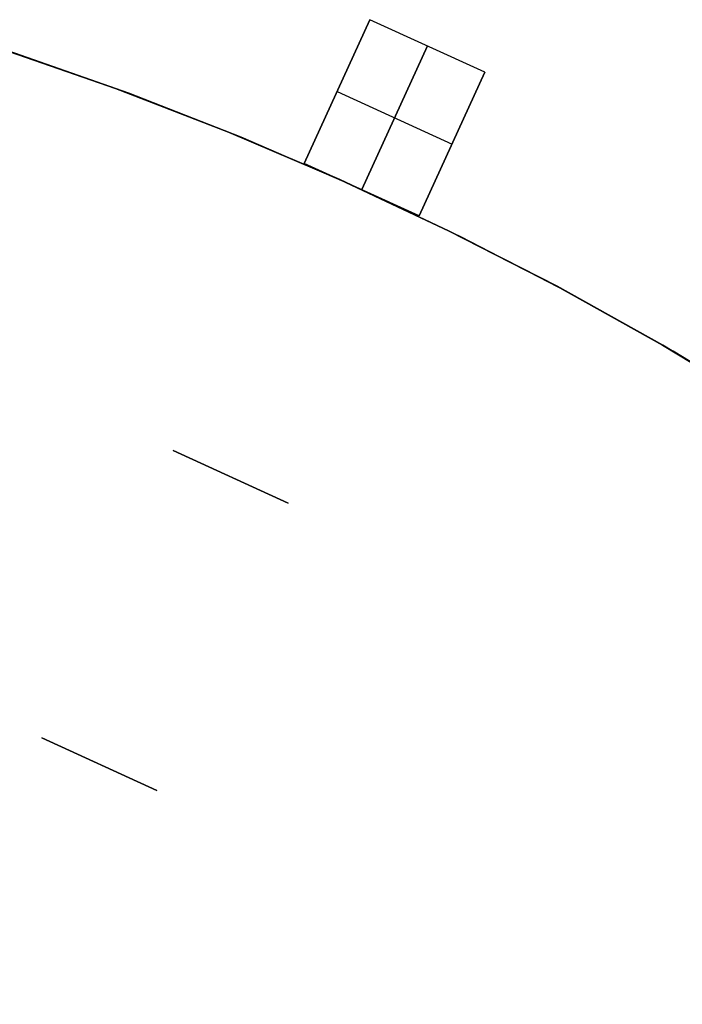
# Model space of a CAD drawing. Header units: millimetres. Extents: x 220 to 1240, y -2940 to -1929.
# Tile 54 of 59: x 835 to 898, y -2212 to -2118. Entities that reach past the tile are written whole.
import ezdxf

# ---------------------------------------------------------------- set-up
doc = ezdxf.new("R2010")
doc.units = ezdxf.units.MM

msp = doc.modelspace()

# ---------------------------------------------------------------- linework, layer by layer
at = {"extrusion": (0.909632, -0.415415, -4.45466e-14)}
msp.add_lwpolyline([(-1536.253, 371.995), (-1536.271, 373.019), (-1536.323, 374.042), (-1536.411, 375.063), (-1536.533, 376.08), (-1536.69, 377.092), (-1536.881, 378.099), (-1537.106, 379.098), (-1537.366, 380.089), (-1537.659, 381.07), (-1537.985, 382.041), (-1538.345, 383.001), (-1538.737, 383.947), (-1539.161, 384.88), (-1539.617, 385.797), (-1540.103, 386.698), (-1540.621, 387.583), (-1541.168, 388.449), (-1541.744, 389.295), (-1542.349, 390.122), (-1542.982, 390.928), (-1543.642, 391.711), (-1544.328, 392.472), (-1545.04, 393.208), (-1545.777, 393.92), (-1546.537, 394.606), (-1547.321, 395.266), (-1548.126, 395.899), (-1548.953, 396.504), (-1549.8, 397.08), (-1550.666, 397.628), (-1551.55, 398.145), (-1552.451, 398.632), (-1553.369, 399.087), (-1554.301, 399.511), (-1555.248, 399.903), (-1556.207, 400.263), (-1557.178, 400.589), (-1558.159, 400.883), (-1559.15, 401.142), (-1560.15, 401.368), (-1561.156, 401.559), (-1562.168, 401.716), (-1563.185, 401.838), (-1564.206, 401.925), (-1565.229, 401.978), (-1566.253, 401.995)], dxfattribs=at)
at = {"extrusion": (0.909632, -0.415415, 6.19412e-15)}
msp.add_lwpolyline([(-1536.253, 371.995), (-1536.271, 373.019), (-1536.323, 374.042), (-1536.411, 375.063), (-1536.533, 376.08), (-1536.69, 377.092), (-1536.881, 378.099), (-1537.106, 379.098), (-1537.366, 380.089), (-1537.659, 381.07), (-1537.985, 382.041), (-1538.345, 383.001), (-1538.737, 383.947), (-1539.161, 384.88), (-1539.617, 385.797), (-1540.103, 386.698), (-1540.621, 387.583), (-1541.168, 388.449), (-1541.744, 389.295), (-1542.349, 390.122), (-1542.982, 390.928), (-1543.642, 391.711), (-1544.328, 392.472), (-1545.04, 393.208), (-1545.777, 393.92), (-1546.537, 394.606), (-1547.321, 395.266), (-1548.126, 395.899), (-1548.953, 396.504), (-1549.8, 397.08), (-1550.666, 397.628), (-1551.55, 398.145), (-1552.451, 398.632), (-1553.369, 399.087), (-1554.301, 399.511), (-1555.248, 399.903), (-1556.207, 400.263), (-1557.178, 400.589), (-1558.159, 400.883), (-1559.15, 401.142), (-1560.15, 401.368), (-1561.156, 401.559), (-1562.168, 401.716), (-1563.185, 401.838), (-1564.206, 401.925), (-1565.229, 401.978), (-1566.253, 401.995)], dxfattribs=at)
at = {"extrusion": (0.909632, -0.415415, -3.72944e-15)}
msp.add_lwpolyline([(-1566.253, -678.005), (-1565.229, -677.988), (-1564.206, -677.935), (-1563.185, -677.848), (-1562.168, -677.726), (-1561.156, -677.569), (-1560.15, -677.378), (-1559.15, -677.152), (-1558.159, -676.893), (-1557.178, -676.599), (-1556.207, -676.273), (-1555.248, -675.913), (-1554.301, -675.521), (-1553.369, -675.097), (-1552.451, -674.642), (-1551.55, -674.155), (-1550.666, -673.638), (-1549.8, -673.09), (-1548.953, -672.514), (-1548.126, -671.909), (-1547.321, -671.276), (-1546.537, -670.616), (-1545.777, -669.93), (-1545.04, -669.218), (-1544.328, -668.482), (-1543.642, -667.721), (-1542.982, -666.938), (-1542.349, -666.132), (-1541.744, -665.305), (-1541.168, -664.459), (-1540.621, -663.593), (-1540.103, -662.708), (-1539.617, -661.807), (-1539.161, -660.89), (-1538.737, -659.957), (-1538.345, -659.011), (-1537.985, -658.051), (-1537.659, -657.08), (-1537.366, -656.099), (-1537.106, -655.108), (-1536.881, -654.109), (-1536.69, -653.102), (-1536.533, -652.09), (-1536.411, -651.073), (-1536.323, -650.052), (-1536.271, -649.029), (-1536.253, -648.005)], dxfattribs=at)
at = {"extrusion": (0.909632, -0.415415, -3.97382e-15)}
msp.add_lwpolyline([(-1566.253, 401.995), (-1565.229, 401.978), (-1564.206, 401.925), (-1563.185, 401.838), (-1562.168, 401.716), (-1561.156, 401.559), (-1560.15, 401.368), (-1559.15, 401.142), (-1558.159, 400.883), (-1557.178, 400.589), (-1556.207, 400.263), (-1555.248, 399.903), (-1554.301, 399.511), (-1553.369, 399.087), (-1552.451, 398.632), (-1551.55, 398.145), (-1550.666, 397.628), (-1549.8, 397.08), (-1548.953, 396.504), (-1548.126, 395.899), (-1547.321, 395.266), (-1546.537, 394.606), (-1545.777, 393.92), (-1545.04, 393.208), (-1544.328, 392.472), (-1543.642, 391.711), (-1542.982, 390.928), (-1542.349, 390.122), (-1541.744, 389.295), (-1541.168, 388.449), (-1540.621, 387.583), (-1540.103, 386.698), (-1539.617, 385.797), (-1539.161, 384.88), (-1538.737, 383.947), (-1538.345, 383.001), (-1537.985, 382.041), (-1537.659, 381.07), (-1537.366, 380.089), (-1537.106, 379.098), (-1536.881, 378.099), (-1536.69, 377.092), (-1536.533, 376.08), (-1536.411, 375.063), (-1536.323, 374.042), (-1536.271, 373.019), (-1536.253, 371.995)], dxfattribs=at)
at = {"extrusion": (0.909632, -0.415415, 2.53462e-14)}
msp.add_lwpolyline([(-1536.253, -648.005), (-1536.271, -649.029), (-1536.323, -650.052), (-1536.411, -651.073), (-1536.533, -652.09), (-1536.69, -653.102), (-1536.881, -654.109), (-1537.106, -655.108), (-1537.366, -656.099), (-1537.659, -657.08), (-1537.985, -658.051), (-1538.345, -659.011), (-1538.737, -659.957), (-1539.161, -660.89), (-1539.617, -661.807), (-1540.103, -662.708), (-1540.621, -663.593), (-1541.168, -664.459), (-1541.744, -665.305), (-1542.349, -666.132), (-1542.982, -666.938), (-1543.642, -667.721), (-1544.328, -668.482), (-1545.04, -669.218), (-1545.777, -669.93), (-1546.537, -670.616), (-1547.321, -671.276), (-1548.126, -671.909), (-1548.953, -672.514), (-1549.8, -673.09), (-1550.666, -673.638), (-1551.55, -674.155), (-1552.451, -674.642), (-1553.369, -675.097), (-1554.301, -675.521), (-1555.248, -675.913), (-1556.207, -676.273), (-1557.178, -676.599), (-1558.159, -676.893), (-1559.15, -677.152), (-1560.15, -677.378), (-1561.156, -677.569), (-1562.168, -677.726), (-1563.185, -677.848), (-1564.206, -677.935), (-1565.229, -677.988), (-1566.253, -678.005)], dxfattribs=at)
at = {"extrusion": (1.51515e-05, -2.17846e-06, 1)}
msp.add_lwpolyline([(1060.006, -2434.509), (1059.806, -2423.017), (1059.206, -2411.54), (1058.206, -2400.091), (1056.809, -2388.683), (1055.015, -2377.331), (1052.827, -2366.048), (1050.247, -2354.848), (1047.279, -2343.745), (1043.926, -2332.752), (1040.192, -2321.882), (1036.082, -2311.149), (1031.601, -2300.566), (1026.754, -2290.145), (1021.547, -2279.899), (1015.986, -2269.841), (1010.078, -2259.982), (1003.831, -2250.335), (997.252, -2240.912), (990.348, -2231.723), (983.129, -2222.78), (975.603, -2214.095), (967.778, -2205.676), (959.666, -2197.535), (951.274, -2189.682), (942.615, -2182.125), (933.697, -2174.875), (924.533, -2167.939), (915.132, -2161.327), (905.507, -2155.046), (895.669, -2149.104), (885.63, -2143.509), (875.403, -2138.266), (864.999, -2133.383), (854.431, -2128.864), (843.712, -2124.717), (832.856, -2120.945), (821.875, -2117.554), (810.782, -2114.547), (799.591, -2111.929), (788.316, -2109.701), (776.97, -2107.868), (765.567, -2106.43), (754.121, -2105.391), (742.646, -2104.751), (731.156, -2104.511), (719.664, -2104.671), (708.184, -2105.231), (696.731, -2106.191), (685.319, -2107.548), (673.96, -2109.303), (662.67, -2111.452), (651.461, -2113.992), (640.348, -2116.922), (629.343, -2120.237), (618.461, -2123.933), (607.713, -2128.005), (597.114, -2132.45), (586.677, -2137.26), (576.413, -2142.432), (566.335, -2147.957), (556.456, -2153.83), (546.787, -2160.044), (537.341, -2166.591), (528.129, -2173.462), (519.161, -2180.65), (510.449, -2188.146), (502.003, -2195.941), (493.834, -2204.025), (485.951, -2212.389), (478.364, -2221.022), (471.083, -2229.915), (464.116, -2239.055), (457.471, -2248.432), (451.156, -2258.035), (445.18, -2267.853), (439.55, -2277.872), (434.272, -2288.081), (429.352, -2298.468), (424.797, -2309.02), (420.612, -2319.724), (416.803, -2330.568), (413.374, -2341.537)], dxfattribs=at)
at = {"extrusion": (-1.51515e-05, 2.17846e-06, 1)}
for points in [[(413.361, -2341.535), (416.791, -2330.566), (420.6, -2319.722), (424.785, -2309.018), (429.34, -2298.466), (434.259, -2288.079), (439.538, -2277.87), (445.168, -2267.851), (451.144, -2258.034), (457.459, -2248.431), (464.103, -2239.053), (471.071, -2229.913), (478.352, -2221.021), (485.939, -2212.387), (493.822, -2204.024), (501.991, -2195.939), (510.437, -2188.144), (519.149, -2180.648), (528.116, -2173.46), (537.329, -2166.589), (546.775, -2160.042), (556.444, -2153.829), (566.323, -2147.955), (576.401, -2142.43), (586.664, -2137.259), (597.102, -2132.448), (607.701, -2128.003), (618.448, -2123.931), (629.331, -2120.235), (640.336, -2116.92), (651.449, -2113.991), (662.658, -2111.45), (673.948, -2109.301), (685.307, -2107.547), (696.719, -2106.189), (708.172, -2105.229), (719.651, -2104.669), (731.143, -2104.509), (742.634, -2104.749), (754.109, -2105.389), (765.555, -2106.429), (776.958, -2107.866), (788.304, -2109.699), (799.579, -2111.927), (810.77, -2114.546), (821.862, -2117.552), (832.844, -2120.944), (843.7, -2124.715), (854.419, -2128.863), (864.987, -2133.381), (875.391, -2138.264), (885.618, -2143.507), (895.657, -2149.103), (905.495, -2155.044), (915.12, -2161.325), (924.521, -2167.937), (933.685, -2174.873), (942.603, -2182.123), (951.262, -2189.68), (959.653, -2197.533), (967.766, -2205.674), (975.59, -2214.093), (983.117, -2222.779), (990.336, -2231.721), (997.24, -2240.91), (1003.819, -2250.333), (1010.066, -2259.98), (1015.974, -2269.839), (1021.534, -2279.897), (1026.741, -2290.143), (1031.589, -2300.564), (1036.07, -2311.147), (1040.18, -2321.88), (1043.914, -2332.75), (1047.267, -2343.743), (1050.235, -2354.846), (1052.815, -2366.046), (1055.003, -2377.329), (1056.797, -2388.681), (1058.194, -2400.089), (1059.194, -2411.538), (1059.794, -2423.016), (1059.994, -2434.507)], [(413.369, -2341.536), (416.799, -2330.567), (420.608, -2319.724), (424.793, -2309.019), (429.348, -2298.468), (434.267, -2288.081), (439.546, -2277.871), (445.176, -2267.852), (451.152, -2258.035), (457.467, -2248.432), (464.111, -2239.054), (471.079, -2229.914), (478.36, -2221.022), (485.947, -2212.389), (493.83, -2204.025), (501.999, -2195.94), (510.445, -2188.146), (519.157, -2180.65), (528.124, -2173.461), (537.337, -2166.59), (546.783, -2160.043), (556.452, -2153.83), (566.331, -2147.957), (576.409, -2142.431), (586.672, -2137.26), (597.11, -2132.449), (607.709, -2128.005), (618.456, -2123.932), (629.339, -2120.236), (640.344, -2116.921), (651.457, -2113.992), (662.666, -2111.451), (673.956, -2109.302), (685.315, -2107.548), (696.727, -2106.19), (708.18, -2105.23), (719.659, -2104.67), (731.151, -2104.51), (742.642, -2104.75), (754.117, -2105.39), (765.563, -2106.43), (776.966, -2107.867), (788.312, -2109.701), (799.587, -2111.928), (810.778, -2114.547), (821.87, -2117.554), (832.852, -2120.945), (843.708, -2124.716), (854.427, -2128.864), (864.995, -2133.382), (875.399, -2138.265), (885.626, -2143.508), (895.665, -2149.104), (905.503, -2155.046), (915.128, -2161.326), (924.529, -2167.938), (933.693, -2174.874), (942.611, -2182.124), (951.27, -2189.681), (959.661, -2197.534), (967.774, -2205.675), (975.598, -2214.094), (983.125, -2222.78), (990.344, -2231.723), (997.248, -2240.911), (1003.827, -2250.335), (1010.074, -2259.982), (1015.982, -2269.84), (1021.542, -2279.898), (1026.749, -2290.144), (1031.597, -2300.565), (1036.078, -2311.149), (1040.188, -2321.882), (1043.922, -2332.751), (1047.275, -2343.744), (1050.243, -2354.847), (1052.823, -2366.047), (1055.011, -2377.33), (1056.805, -2388.682), (1058.202, -2400.09), (1059.202, -2411.539), (1059.802, -2423.017), (1060.002, -2434.508)]]:
    msp.add_lwpolyline(points, dxfattribs=at)
for points in [[(742.64, -2104.75), (754.115, -2105.39), (765.561, -2106.43), (776.964, -2107.867), (788.31, -2109.7), (799.585, -2111.928), (810.776, -2114.546), (821.868, -2117.553), (832.85, -2120.945), (843.706, -2124.716), (854.425, -2128.864), (864.993, -2133.382), (875.397, -2138.265), (885.624, -2143.508), (895.663, -2149.103), (905.501, -2155.045), (915.126, -2161.326), (924.527, -2167.938), (933.691, -2174.874), (942.609, -2182.124), (951.268, -2189.681), (959.659, -2197.534), (967.772, -2205.675)], [(968.353, -2206.28), (960.288, -2198.145), (951.946, -2190.295), (943.336, -2182.739), (934.47, -2175.486), (925.357, -2168.546), (916.008, -2161.926), (906.436, -2155.634), (896.651, -2149.679), (886.665, -2144.067), (876.49, -2138.804), (866.139, -2133.898), (855.624, -2129.354), (844.957, -2125.178), (834.152, -2121.375), (823.222, -2117.949), (812.179, -2114.904), (801.037, -2112.244), (789.809, -2109.973), (778.51, -2108.093), (767.152, -2106.606), (755.749, -2105.514), (744.315, -2104.818)], [(968.353, -2206.28), (960.288, -2198.145), (951.946, -2190.295), (943.336, -2182.739), (934.47, -2175.486), (925.357, -2168.546), (916.008, -2161.926), (906.436, -2155.634), (896.651, -2149.679), (886.665, -2144.067), (876.49, -2138.804), (866.139, -2133.898), (855.624, -2129.354), (844.957, -2125.178), (834.152, -2121.375), (823.222, -2117.949), (812.179, -2114.904), (801.037, -2112.244), (789.809, -2109.973), (778.51, -2108.093), (767.152, -2106.606), (755.749, -2105.514), (744.315, -2104.818)], [(867.86, -2118.192), (861.629, -2131.837)], [(861.629, -2131.837), (867.86, -2118.192)], [(878.776, -2123.177), (867.86, -2118.192)], [(878.776, -2123.177), (867.86, -2118.192)], [(873.318, -2120.685), (867.087, -2134.329)], [(867.087, -2134.329), (873.318, -2120.685)], [(872.545, -2136.822), (878.776, -2123.177)], [(878.776, -2123.177), (872.545, -2136.822)], [(864.745, -2125.015), (875.66, -2130)], [(864.745, -2125.015), (875.66, -2130)], [(872.545, -2136.822), (861.629, -2131.837)], [(872.545, -2136.822), (861.629, -2131.837)], [(860.082, -2164.111), (849.167, -2159.126)], [(860.082, -2164.111), (849.167, -2159.126)], [(860.082, -2164.111), (849.167, -2159.126)], [(860.082, -2164.111), (849.167, -2159.126)], [(860.082, -2164.111), (849.167, -2159.126)], [(860.082, -2164.111), (849.167, -2159.126)], [(849.167, -2159.126), (860.082, -2164.111)], [(849.167, -2159.126), (860.082, -2164.111)], [(849.167, -2159.126), (860.082, -2164.111)], [(836.704, -2186.415), (847.62, -2191.4)], [(847.62, -2191.4), (836.704, -2186.415)], [(847.62, -2191.4), (836.704, -2186.415)], [(847.62, -2191.4), (836.704, -2186.415)], [(836.704, -2186.415), (847.62, -2191.4)], [(836.704, -2186.415), (847.62, -2191.4)]]:
    msp.add_lwpolyline(points)
at = {"extrusion": (0.909632, -0.415415, -1.45127e-15)}
msp.add_lwpolyline([(-1551.253, -438.005), (-1551.288, -440.053), (-1551.393, -442.1), (-1551.568, -444.141), (-1551.812, -446.175), (-1552.126, -448.2), (-1552.508, -450.212), (-1552.959, -452.211), (-1553.478, -454.193), (-1554.065, -456.156), (-1554.718, -458.098), (-1555.437, -460.016), (-1556.221, -461.909), (-1557.069, -463.774), (-1557.98, -465.609), (-1558.954, -467.412), (-1559.988, -469.18), (-1561.082, -470.912), (-1562.235, -472.606), (-1563.445, -474.259), (-1564.711, -475.87), (-1566.031, -477.437), (-1567.403, -478.958), (-1568.827, -480.431), (-1570.3, -481.855), (-1571.821, -483.228), (-1573.388, -484.548), (-1574.999, -485.813), (-1576.652, -487.023), (-1578.346, -488.176), (-1580.078, -489.27), (-1581.847, -490.305), (-1583.649, -491.278), (-1585.484, -492.189), (-1587.349, -493.038), (-1589.242, -493.822), (-1591.161, -494.541), (-1593.102, -495.194), (-1595.065, -495.78), (-1597.047, -496.299), (-1599.046, -496.75), (-1601.059, -497.133), (-1603.083, -497.446), (-1605.117, -497.69), (-1607.159, -497.865), (-1609.205, -497.97), (-1611.253, -498.005)], dxfattribs=at)
at = {"extrusion": (0.909632, -0.415415, 5.65115e-15)}
msp.add_lwpolyline([(-1611.253, 221.995), (-1609.205, 221.96), (-1607.159, 221.855), (-1605.117, 221.68), (-1603.083, 221.436), (-1601.059, 221.123), (-1599.046, 220.74), (-1597.047, 220.289), (-1595.065, 219.77), (-1593.102, 219.184), (-1591.161, 218.531), (-1589.242, 217.812), (-1587.349, 217.028), (-1585.484, 216.179), (-1583.649, 215.268), (-1581.847, 214.295), (-1580.078, 213.26), (-1578.346, 212.166), (-1576.652, 211.013), (-1574.999, 209.803), (-1573.388, 208.538), (-1571.821, 207.218), (-1570.3, 205.845), (-1568.827, 204.421), (-1567.403, 202.948), (-1566.031, 201.427), (-1564.711, 199.86), (-1563.445, 198.249), (-1562.235, 196.596), (-1561.082, 194.902), (-1559.988, 193.17), (-1558.954, 191.402), (-1557.98, 189.599), (-1557.069, 187.764), (-1556.221, 185.899), (-1555.437, 184.006), (-1554.718, 182.088), (-1554.065, 180.146), (-1553.478, 178.183), (-1552.959, 176.201), (-1552.508, 174.202), (-1552.126, 172.19), (-1551.812, 170.165), (-1551.568, 168.131), (-1551.393, 166.09), (-1551.288, 164.043), (-1551.253, 161.995)], dxfattribs=at)
at = {"extrusion": (0.909632, -0.415415, -3.36531e-15)}
msp.add_lwpolyline([(-1611.253, -498.005), (-1609.205, -497.97), (-1607.159, -497.865), (-1605.117, -497.69), (-1603.083, -497.446), (-1601.059, -497.133), (-1599.046, -496.75), (-1597.047, -496.299), (-1595.065, -495.78), (-1593.102, -495.194), (-1591.161, -494.541), (-1589.242, -493.822), (-1587.349, -493.038), (-1585.484, -492.189), (-1583.649, -491.278), (-1581.847, -490.305), (-1580.078, -489.27), (-1578.346, -488.176), (-1576.652, -487.023), (-1574.999, -485.813), (-1573.388, -484.548), (-1571.821, -483.228), (-1570.3, -481.855), (-1568.827, -480.431), (-1567.403, -478.958), (-1566.031, -477.437), (-1564.711, -475.87), (-1563.445, -474.259), (-1562.235, -472.606), (-1561.082, -470.912), (-1559.988, -469.18), (-1558.954, -467.412), (-1557.98, -465.609), (-1557.069, -463.774), (-1556.221, -461.909), (-1555.437, -460.016), (-1554.718, -458.098), (-1554.065, -456.156), (-1553.478, -454.193), (-1552.959, -452.211), (-1552.508, -450.212), (-1552.126, -448.2), (-1551.812, -446.175), (-1551.568, -444.141), (-1551.393, -442.1), (-1551.288, -440.053), (-1551.253, -438.005)], dxfattribs=at)
at = {"extrusion": (0.909632, -0.415415, 5.92234e-16)}
msp.add_lwpolyline([(-1551.253, 161.995), (-1551.288, 164.043), (-1551.393, 166.09), (-1551.568, 168.131), (-1551.812, 170.165), (-1552.126, 172.19), (-1552.508, 174.202), (-1552.959, 176.201), (-1553.478, 178.183), (-1554.065, 180.146), (-1554.718, 182.088), (-1555.437, 184.006), (-1556.221, 185.899), (-1557.069, 187.764), (-1557.98, 189.599), (-1558.954, 191.402), (-1559.988, 193.17), (-1561.082, 194.902), (-1562.235, 196.596), (-1563.445, 198.249), (-1564.711, 199.86), (-1566.031, 201.427), (-1567.403, 202.948), (-1568.827, 204.421), (-1570.3, 205.845), (-1571.821, 207.218), (-1573.388, 208.538), (-1574.999, 209.803), (-1576.652, 211.013), (-1578.346, 212.166), (-1580.078, 213.26), (-1581.847, 214.295), (-1583.649, 215.268), (-1585.484, 216.179), (-1587.349, 217.028), (-1589.242, 217.812), (-1591.161, 218.531), (-1593.102, 219.184), (-1595.065, 219.77), (-1597.047, 220.289), (-1599.046, 220.74), (-1601.059, 221.123), (-1603.083, 221.436), (-1605.117, 221.68), (-1607.159, 221.855), (-1609.205, 221.96), (-1611.253, 221.995)], dxfattribs=at)
at = {"extrusion": (0.909632, -0.415415, -7.16703e-15)}
msp.add_lwpolyline([(-1611.253, -498.005), (-1609.205, -497.97), (-1607.159, -497.865), (-1605.117, -497.69), (-1603.083, -497.446), (-1601.059, -497.133), (-1599.046, -496.75), (-1597.047, -496.299), (-1595.065, -495.78), (-1593.102, -495.194), (-1591.161, -494.541), (-1589.242, -493.822), (-1587.349, -493.038), (-1585.484, -492.189), (-1583.649, -491.278), (-1581.847, -490.305), (-1580.078, -489.27), (-1578.346, -488.176), (-1576.652, -487.023), (-1574.999, -485.813), (-1573.388, -484.548), (-1571.821, -483.228), (-1570.3, -481.855), (-1568.827, -480.431), (-1567.403, -478.958), (-1566.031, -477.437), (-1564.711, -475.87), (-1563.445, -474.259), (-1562.235, -472.606), (-1561.082, -470.912), (-1559.988, -469.18), (-1558.954, -467.412), (-1557.98, -465.609), (-1557.069, -463.774), (-1556.221, -461.909), (-1555.437, -460.016), (-1554.718, -458.098), (-1554.065, -456.156), (-1553.478, -454.193), (-1552.959, -452.211), (-1552.508, -450.212), (-1552.126, -448.2), (-1551.812, -446.175), (-1551.568, -444.141), (-1551.393, -442.1), (-1551.288, -440.053), (-1551.253, -438.005)], dxfattribs=at)
at = {"extrusion": (0.909632, -0.415415, 6.57659e-15)}
msp.add_lwpolyline([(-1551.253, 161.995), (-1551.288, 164.043), (-1551.393, 166.09), (-1551.568, 168.131), (-1551.812, 170.165), (-1552.126, 172.19), (-1552.508, 174.202), (-1552.959, 176.201), (-1553.478, 178.183), (-1554.065, 180.146), (-1554.718, 182.088), (-1555.437, 184.006), (-1556.221, 185.899), (-1557.069, 187.764), (-1557.98, 189.599), (-1558.954, 191.402), (-1559.988, 193.17), (-1561.082, 194.902), (-1562.235, 196.596), (-1563.445, 198.249), (-1564.711, 199.86), (-1566.031, 201.427), (-1567.403, 202.948), (-1568.827, 204.421), (-1570.3, 205.845), (-1571.821, 207.218), (-1573.388, 208.538), (-1574.999, 209.803), (-1576.652, 211.013), (-1578.346, 212.166), (-1580.078, 213.26), (-1581.847, 214.295), (-1583.649, 215.268), (-1585.484, 216.179), (-1587.349, 217.028), (-1589.242, 217.812), (-1591.161, 218.531), (-1593.102, 219.184), (-1595.065, 219.77), (-1597.047, 220.289), (-1599.046, 220.74), (-1601.059, 221.123), (-1603.083, 221.436), (-1605.117, 221.68), (-1607.159, 221.855), (-1609.205, 221.96), (-1611.253, 221.995)], dxfattribs=at)
at = {"extrusion": (0.909632, -0.415415, -1.89666e-15)}
msp.add_lwpolyline([(-1581.253, 401.995), (-1582.278, 401.978), (-1583.301, 401.925), (-1584.321, 401.838), (-1585.338, 401.716), (-1586.351, 401.559), (-1587.357, 401.368), (-1588.356, 401.142), (-1589.347, 400.883), (-1590.329, 400.589), (-1591.3, 400.263), (-1592.259, 399.903), (-1593.205, 399.511), (-1594.138, 399.087), (-1595.055, 398.632), (-1595.957, 398.145), (-1596.841, 397.628), (-1597.707, 397.08), (-1598.554, 396.504), (-1599.38, 395.899), (-1600.186, 395.266), (-1600.969, 394.606), (-1601.73, 393.92), (-1602.466, 393.208), (-1603.178, 392.472), (-1603.865, 391.711), (-1604.525, 390.928), (-1605.157, 390.122), (-1605.762, 389.295), (-1606.339, 388.449), (-1606.886, 387.583), (-1607.403, 386.698), (-1607.89, 385.797), (-1608.346, 384.88), (-1608.77, 383.947), (-1609.162, 383.001), (-1609.521, 382.041), (-1609.848, 381.07), (-1610.141, 380.089), (-1610.4, 379.098), (-1610.626, 378.099), (-1610.817, 377.092), (-1610.974, 376.08), (-1611.096, 375.063), (-1611.183, 374.042), (-1611.236, 373.019), (-1611.253, 371.995)], dxfattribs=at)
at = {"extrusion": (0.909632, -0.415415, -3.33994e-14)}
msp.add_lwpolyline([(-1611.253, -648.005), (-1611.236, -649.029), (-1611.183, -650.052), (-1611.096, -651.073), (-1610.974, -652.09), (-1610.817, -653.102), (-1610.626, -654.109), (-1610.4, -655.108), (-1610.141, -656.099), (-1609.848, -657.08), (-1609.521, -658.051), (-1609.162, -659.011), (-1608.77, -659.957), (-1608.346, -660.89), (-1607.89, -661.807), (-1607.403, -662.708), (-1606.886, -663.593), (-1606.339, -664.459), (-1605.762, -665.305), (-1605.157, -666.132), (-1604.525, -666.938), (-1603.865, -667.721), (-1603.178, -668.482), (-1602.466, -669.218), (-1601.73, -669.93), (-1600.969, -670.616), (-1600.186, -671.276), (-1599.38, -671.909), (-1598.554, -672.514), (-1597.707, -673.09), (-1596.841, -673.638), (-1595.957, -674.155), (-1595.055, -674.642), (-1594.138, -675.097), (-1593.205, -675.521), (-1592.259, -675.913), (-1591.3, -676.273), (-1590.329, -676.599), (-1589.347, -676.893), (-1588.356, -677.152), (-1587.357, -677.378), (-1586.351, -677.569), (-1585.338, -677.726), (-1584.321, -677.848), (-1583.301, -677.935), (-1582.278, -677.988), (-1581.253, -678.005)], dxfattribs=at)
at = {"extrusion": (0.909632, -0.415415, -2.93185e-15)}
msp.add_lwpolyline([(-1581.253, 401.995), (-1582.278, 401.978), (-1583.301, 401.925), (-1584.321, 401.838), (-1585.338, 401.716), (-1586.351, 401.559), (-1587.357, 401.368), (-1588.356, 401.142), (-1589.347, 400.883), (-1590.329, 400.589), (-1591.3, 400.263), (-1592.259, 399.903), (-1593.205, 399.511), (-1594.138, 399.087), (-1595.055, 398.632), (-1595.957, 398.145), (-1596.841, 397.628), (-1597.707, 397.08), (-1598.554, 396.504), (-1599.38, 395.899), (-1600.186, 395.266), (-1600.969, 394.606), (-1601.73, 393.92), (-1602.466, 393.208), (-1603.178, 392.472), (-1603.865, 391.711), (-1604.525, 390.928), (-1605.157, 390.122), (-1605.762, 389.295), (-1606.339, 388.449), (-1606.886, 387.583), (-1607.403, 386.698), (-1607.89, 385.797), (-1608.346, 384.88), (-1608.77, 383.947), (-1609.162, 383.001), (-1609.521, 382.041), (-1609.848, 381.07), (-1610.141, 380.089), (-1610.4, 379.098), (-1610.626, 378.099), (-1610.817, 377.092), (-1610.974, 376.08), (-1611.096, 375.063), (-1611.183, 374.042), (-1611.236, 373.019), (-1611.253, 371.995)], dxfattribs=at)
at = {"extrusion": (0.909632, -0.415415, 1.31329e-14)}
msp.add_lwpolyline([(-1611.253, -648.005), (-1611.236, -649.029), (-1611.183, -650.052), (-1611.096, -651.073), (-1610.974, -652.09), (-1610.817, -653.102), (-1610.626, -654.109), (-1610.4, -655.108), (-1610.141, -656.099), (-1609.848, -657.08), (-1609.521, -658.051), (-1609.162, -659.011), (-1608.77, -659.957), (-1608.346, -660.89), (-1607.89, -661.807), (-1607.403, -662.708), (-1606.886, -663.593), (-1606.339, -664.459), (-1605.762, -665.305), (-1605.157, -666.132), (-1604.525, -666.938), (-1603.865, -667.721), (-1603.178, -668.482), (-1602.466, -669.218), (-1601.73, -669.93), (-1600.969, -670.616), (-1600.186, -671.276), (-1599.38, -671.909), (-1598.554, -672.514), (-1597.707, -673.09), (-1596.841, -673.638), (-1595.957, -674.155), (-1595.055, -674.642), (-1594.138, -675.097), (-1593.205, -675.521), (-1592.259, -675.913), (-1591.3, -676.273), (-1590.329, -676.599), (-1589.347, -676.893), (-1588.356, -677.152), (-1587.357, -677.378), (-1586.351, -677.569), (-1585.338, -677.726), (-1584.321, -677.848), (-1583.301, -677.935), (-1582.278, -677.988), (-1581.253, -678.005)], dxfattribs=at)
at = {"extrusion": (0.909632, -0.415415, 3.36471e-15)}
msp.add_lwpolyline([(-1611.253, 371.995), (-1611.236, 373.019), (-1611.183, 374.042), (-1611.096, 375.063), (-1610.974, 376.08), (-1610.817, 377.092), (-1610.626, 378.099), (-1610.4, 379.098), (-1610.141, 380.089), (-1609.848, 381.07), (-1609.521, 382.041), (-1609.162, 383.001), (-1608.77, 383.947), (-1608.346, 384.88), (-1607.89, 385.797), (-1607.403, 386.698), (-1606.886, 387.583), (-1606.339, 388.449), (-1605.762, 389.295), (-1605.157, 390.122), (-1604.525, 390.928), (-1603.865, 391.711), (-1603.178, 392.472), (-1602.466, 393.208), (-1601.73, 393.92), (-1600.969, 394.606), (-1600.186, 395.266), (-1599.38, 395.899), (-1598.554, 396.504), (-1597.707, 397.08), (-1596.841, 397.628), (-1595.957, 398.145), (-1595.055, 398.632), (-1594.138, 399.087), (-1593.205, 399.511), (-1592.259, 399.903), (-1591.3, 400.263), (-1590.329, 400.589), (-1589.347, 400.883), (-1588.356, 401.142), (-1587.357, 401.368), (-1586.351, 401.559), (-1585.338, 401.716), (-1584.321, 401.838), (-1583.301, 401.925), (-1582.278, 401.978), (-1581.253, 401.995)], dxfattribs=at)
at = {"extrusion": (0.909632, -0.415415, -2.28256e-15)}
msp.add_lwpolyline([(-1581.253, -678.005), (-1582.278, -677.988), (-1583.301, -677.935), (-1584.321, -677.848), (-1585.338, -677.726), (-1586.351, -677.569), (-1587.357, -677.378), (-1588.356, -677.152), (-1589.347, -676.893), (-1590.329, -676.599), (-1591.3, -676.273), (-1592.259, -675.913), (-1593.205, -675.521), (-1594.138, -675.097), (-1595.055, -674.642), (-1595.957, -674.155), (-1596.841, -673.638), (-1597.707, -673.09), (-1598.554, -672.514), (-1599.38, -671.909), (-1600.186, -671.276), (-1600.969, -670.616), (-1601.73, -669.93), (-1602.466, -669.218), (-1603.178, -668.482), (-1603.865, -667.721), (-1604.525, -666.938), (-1605.157, -666.132), (-1605.762, -665.305), (-1606.339, -664.459), (-1606.886, -663.593), (-1607.403, -662.708), (-1607.89, -661.807), (-1608.346, -660.89), (-1608.77, -659.957), (-1609.162, -659.011), (-1609.521, -658.051), (-1609.848, -657.08), (-1610.141, -656.099), (-1610.4, -655.108), (-1610.626, -654.109), (-1610.817, -653.102), (-1610.974, -652.09), (-1611.096, -651.073), (-1611.183, -650.052), (-1611.236, -649.029), (-1611.253, -648.005)], dxfattribs=at)
at = {"extrusion": (0.909632, -0.415415, 1.15445e-14)}
msp.add_lwpolyline([(-1611.253, -498.005), (-1612.278, -498.022), (-1613.301, -498.075), (-1614.321, -498.162), (-1615.338, -498.284), (-1616.351, -498.441), (-1617.357, -498.632), (-1618.356, -498.858), (-1619.347, -499.117), (-1620.329, -499.411), (-1621.3, -499.737), (-1622.259, -500.097), (-1623.205, -500.489), (-1624.138, -500.913), (-1625.055, -501.368), (-1625.957, -501.855), (-1626.841, -502.372), (-1627.707, -502.92), (-1628.554, -503.496), (-1629.38, -504.101), (-1630.186, -504.734), (-1630.969, -505.394), (-1631.73, -506.08), (-1632.466, -506.792), (-1633.178, -507.528), (-1633.865, -508.289), (-1634.525, -509.072), (-1635.157, -509.878), (-1635.762, -510.705), (-1636.339, -511.551), (-1636.886, -512.417), (-1637.403, -513.302), (-1637.89, -514.203), (-1638.346, -515.12), (-1638.77, -516.053), (-1639.162, -516.999), (-1639.521, -517.959), (-1639.848, -518.93), (-1640.141, -519.911), (-1640.4, -520.902), (-1640.626, -521.901), (-1640.817, -522.908), (-1640.974, -523.92), (-1641.096, -524.937), (-1641.183, -525.958), (-1641.236, -526.981), (-1641.253, -528.005)], dxfattribs=at)
at = {"extrusion": (0.909632, -0.415415, -1.51176e-14)}
msp.add_lwpolyline([(-1641.253, 251.995), (-1641.236, 250.971), (-1641.183, 249.948), (-1641.096, 248.927), (-1640.974, 247.91), (-1640.817, 246.898), (-1640.626, 245.891), (-1640.4, 244.892), (-1640.141, 243.901), (-1639.848, 242.92), (-1639.521, 241.949), (-1639.162, 240.989), (-1638.77, 240.043), (-1638.346, 239.11), (-1637.89, 238.193), (-1637.403, 237.292), (-1636.886, 236.407), (-1636.339, 235.541), (-1635.762, 234.695), (-1635.157, 233.868), (-1634.525, 233.062), (-1633.865, 232.279), (-1633.178, 231.518), (-1632.466, 230.782), (-1631.73, 230.07), (-1630.969, 229.384), (-1630.186, 228.724), (-1629.38, 228.091), (-1628.554, 227.486), (-1627.707, 226.91), (-1626.841, 226.362), (-1625.957, 225.845), (-1625.055, 225.358), (-1624.138, 224.903), (-1623.205, 224.479), (-1622.259, 224.087), (-1621.3, 223.727), (-1620.329, 223.401), (-1619.347, 223.107), (-1618.356, 222.848), (-1617.357, 222.622), (-1616.351, 222.431), (-1615.338, 222.274), (-1614.321, 222.152), (-1613.301, 222.065), (-1612.278, 222.012), (-1611.253, 221.995)], dxfattribs=at)
at = {"extrusion": (0.909632, -0.415415, 6.06625e-15)}
msp.add_lwpolyline([(-1611.253, 356.995), (-1612.278, 356.978), (-1613.301, 356.925), (-1614.321, 356.838), (-1615.338, 356.716), (-1616.351, 356.559), (-1617.357, 356.368), (-1618.356, 356.142), (-1619.347, 355.883), (-1620.329, 355.589), (-1621.3, 355.263), (-1622.259, 354.903), (-1623.205, 354.511), (-1624.138, 354.087), (-1625.055, 353.632), (-1625.957, 353.145), (-1626.841, 352.628), (-1627.707, 352.08), (-1628.554, 351.504), (-1629.38, 350.899), (-1630.186, 350.266), (-1630.969, 349.606), (-1631.73, 348.92), (-1632.466, 348.208), (-1633.178, 347.472), (-1633.865, 346.711), (-1634.525, 345.928), (-1635.157, 345.122), (-1635.762, 344.295), (-1636.339, 343.449), (-1636.886, 342.583), (-1637.403, 341.698), (-1637.89, 340.797), (-1638.346, 339.88), (-1638.77, 338.947), (-1639.162, 338.001), (-1639.521, 337.041), (-1639.848, 336.07), (-1640.141, 335.089), (-1640.4, 334.098), (-1640.626, 333.099), (-1640.817, 332.092), (-1640.974, 331.08), (-1641.096, 330.063), (-1641.183, 329.042), (-1641.236, 328.019), (-1641.253, 326.995)], dxfattribs=at)
at = {"extrusion": (0.909632, -0.415415, -2.20153e-14)}
msp.add_lwpolyline([(-1641.253, -603.005), (-1641.236, -604.029), (-1641.183, -605.052), (-1641.096, -606.073), (-1640.974, -607.09), (-1640.817, -608.102), (-1640.626, -609.109), (-1640.4, -610.108), (-1640.141, -611.099), (-1639.848, -612.08), (-1639.521, -613.051), (-1639.162, -614.011), (-1638.77, -614.957), (-1638.346, -615.89), (-1637.89, -616.807), (-1637.403, -617.708), (-1636.886, -618.593), (-1636.339, -619.459), (-1635.762, -620.305), (-1635.157, -621.132), (-1634.525, -621.938), (-1633.865, -622.721), (-1633.178, -623.482), (-1632.466, -624.218), (-1631.73, -624.93), (-1630.969, -625.616), (-1630.186, -626.276), (-1629.38, -626.909), (-1628.554, -627.514), (-1627.707, -628.09), (-1626.841, -628.638), (-1625.957, -629.155), (-1625.055, -629.642), (-1624.138, -630.097), (-1623.205, -630.521), (-1622.259, -630.913), (-1621.3, -631.273), (-1620.329, -631.599), (-1619.347, -631.893), (-1618.356, -632.152), (-1617.357, -632.378), (-1616.351, -632.569), (-1615.338, -632.726), (-1614.321, -632.848), (-1613.301, -632.935), (-1612.278, -632.988), (-1611.253, -633.005)], dxfattribs=at)
at = {"extrusion": (1, 0, 0)}
for points in [[(-2159.126, 371.995), (-2159.126, 356.995)], [(-2159.126, -633.005), (-2159.126, -648.005)], [(-2161.618, 371.995), (-2161.618, 356.995)], [(-2161.618, -633.005), (-2161.618, -648.005)], [(-2164.111, 356.995), (-2164.111, 371.995)], [(-2164.111, -648.005), (-2164.111, -633.005)], [(-2186.415, -528.005), (-2186.415, -603.005)], [(-2186.415, 326.995), (-2186.415, 251.995)], [(-2188.907, 326.995), (-2188.907, 251.995)], [(-2188.907, -528.005), (-2188.907, -603.005)], [(-2191.4, 251.995), (-2191.4, 326.995)], [(-2191.4, -603.005), (-2191.4, -528.005)]]:
    msp.add_lwpolyline(points, dxfattribs=at)
at = {"extrusion": (0.909632, -0.415415, 1.09246e-14)}
msp.add_lwpolyline([(-1611.253, -498.005), (-1612.278, -498.022), (-1613.301, -498.075), (-1614.321, -498.162), (-1615.338, -498.284), (-1616.351, -498.441), (-1617.357, -498.632), (-1618.356, -498.858), (-1619.347, -499.117), (-1620.329, -499.411), (-1621.3, -499.737), (-1622.259, -500.097), (-1623.205, -500.489), (-1624.138, -500.913), (-1625.055, -501.368), (-1625.957, -501.855), (-1626.841, -502.372), (-1627.707, -502.92), (-1628.554, -503.496), (-1629.38, -504.101), (-1630.186, -504.734), (-1630.969, -505.394), (-1631.73, -506.08), (-1632.466, -506.792), (-1633.178, -507.528), (-1633.865, -508.289), (-1634.525, -509.072), (-1635.157, -509.878), (-1635.762, -510.705), (-1636.339, -511.551), (-1636.886, -512.417), (-1637.403, -513.302), (-1637.89, -514.203), (-1638.346, -515.12), (-1638.77, -516.053), (-1639.162, -516.999), (-1639.521, -517.959), (-1639.848, -518.93), (-1640.141, -519.911), (-1640.4, -520.902), (-1640.626, -521.901), (-1640.817, -522.908), (-1640.974, -523.92), (-1641.096, -524.937), (-1641.183, -525.958), (-1641.236, -526.981), (-1641.253, -528.005)], dxfattribs=at)
at = {"extrusion": (0.909632, -0.415415, -5.37321e-15)}
msp.add_lwpolyline([(-1641.253, 251.995), (-1641.236, 250.971), (-1641.183, 249.948), (-1641.096, 248.927), (-1640.974, 247.91), (-1640.817, 246.898), (-1640.626, 245.891), (-1640.4, 244.892), (-1640.141, 243.901), (-1639.848, 242.92), (-1639.521, 241.949), (-1639.162, 240.989), (-1638.77, 240.043), (-1638.346, 239.11), (-1637.89, 238.193), (-1637.403, 237.292), (-1636.886, 236.407), (-1636.339, 235.541), (-1635.762, 234.695), (-1635.157, 233.868), (-1634.525, 233.062), (-1633.865, 232.279), (-1633.178, 231.518), (-1632.466, 230.782), (-1631.73, 230.07), (-1630.969, 229.384), (-1630.186, 228.724), (-1629.38, 228.091), (-1628.554, 227.486), (-1627.707, 226.91), (-1626.841, 226.362), (-1625.957, 225.845), (-1625.055, 225.358), (-1624.138, 224.903), (-1623.205, 224.479), (-1622.259, 224.087), (-1621.3, 223.727), (-1620.329, 223.401), (-1619.347, 223.107), (-1618.356, 222.848), (-1617.357, 222.622), (-1616.351, 222.431), (-1615.338, 222.274), (-1614.321, 222.152), (-1613.301, 222.065), (-1612.278, 222.012), (-1611.253, 221.995)], dxfattribs=at)
at = {"extrusion": (0.909632, -0.415415, 1.09313e-14)}
msp.add_lwpolyline([(-1611.253, 356.995), (-1612.278, 356.978), (-1613.301, 356.925), (-1614.321, 356.838), (-1615.338, 356.716), (-1616.351, 356.559), (-1617.357, 356.368), (-1618.356, 356.142), (-1619.347, 355.883), (-1620.329, 355.589), (-1621.3, 355.263), (-1622.259, 354.903), (-1623.205, 354.511), (-1624.138, 354.087), (-1625.055, 353.632), (-1625.957, 353.145), (-1626.841, 352.628), (-1627.707, 352.08), (-1628.554, 351.504), (-1629.38, 350.899), (-1630.186, 350.266), (-1630.969, 349.606), (-1631.73, 348.92), (-1632.466, 348.208), (-1633.178, 347.472), (-1633.865, 346.711), (-1634.525, 345.928), (-1635.157, 345.122), (-1635.762, 344.295), (-1636.339, 343.449), (-1636.886, 342.583), (-1637.403, 341.698), (-1637.89, 340.797), (-1638.346, 339.88), (-1638.77, 338.947), (-1639.162, 338.001), (-1639.521, 337.041), (-1639.848, 336.07), (-1640.141, 335.089), (-1640.4, 334.098), (-1640.626, 333.099), (-1640.817, 332.092), (-1640.974, 331.08), (-1641.096, 330.063), (-1641.183, 329.042), (-1641.236, 328.019), (-1641.253, 326.995)], dxfattribs=at)
at = {"extrusion": (0.909632, -0.415415, -1.52984e-15)}
msp.add_lwpolyline([(-1641.253, -603.005), (-1641.236, -604.029), (-1641.183, -605.052), (-1641.096, -606.073), (-1640.974, -607.09), (-1640.817, -608.102), (-1640.626, -609.109), (-1640.4, -610.108), (-1640.141, -611.099), (-1639.848, -612.08), (-1639.521, -613.051), (-1639.162, -614.011), (-1638.77, -614.957), (-1638.346, -615.89), (-1637.89, -616.807), (-1637.403, -617.708), (-1636.886, -618.593), (-1636.339, -619.459), (-1635.762, -620.305), (-1635.157, -621.132), (-1634.525, -621.938), (-1633.865, -622.721), (-1633.178, -623.482), (-1632.466, -624.218), (-1631.73, -624.93), (-1630.969, -625.616), (-1630.186, -626.276), (-1629.38, -626.909), (-1628.554, -627.514), (-1627.707, -628.09), (-1626.841, -628.638), (-1625.957, -629.155), (-1625.055, -629.642), (-1624.138, -630.097), (-1623.205, -630.521), (-1622.259, -630.913), (-1621.3, -631.273), (-1620.329, -631.599), (-1619.347, -631.893), (-1618.356, -632.152), (-1617.357, -632.378), (-1616.351, -632.569), (-1615.338, -632.726), (-1614.321, -632.848), (-1613.301, -632.935), (-1612.278, -632.988), (-1611.253, -633.005)], dxfattribs=at)
at = {"extrusion": (0.909632, -0.415415, -6.51568e-15)}
msp.add_lwpolyline([(-1641.253, -528.005), (-1641.236, -526.981), (-1641.183, -525.958), (-1641.096, -524.937), (-1640.974, -523.92), (-1640.817, -522.908), (-1640.626, -521.901), (-1640.4, -520.902), (-1640.141, -519.911), (-1639.848, -518.93), (-1639.521, -517.959), (-1639.162, -516.999), (-1638.77, -516.053), (-1638.346, -515.12), (-1637.89, -514.203), (-1637.403, -513.302), (-1636.886, -512.417), (-1636.339, -511.551), (-1635.762, -510.705), (-1635.157, -509.878), (-1634.525, -509.072), (-1633.865, -508.289), (-1633.178, -507.528), (-1632.466, -506.792), (-1631.73, -506.08), (-1630.969, -505.394), (-1630.186, -504.734), (-1629.38, -504.101), (-1628.554, -503.496), (-1627.707, -502.92), (-1626.841, -502.372), (-1625.957, -501.855), (-1625.055, -501.368), (-1624.138, -500.913), (-1623.205, -500.489), (-1622.259, -500.097), (-1621.3, -499.737), (-1620.329, -499.411), (-1619.347, -499.117), (-1618.356, -498.858), (-1617.357, -498.632), (-1616.351, -498.441), (-1615.338, -498.284), (-1614.321, -498.162), (-1613.301, -498.075), (-1612.278, -498.022), (-1611.253, -498.005)], dxfattribs=at)
at = {"extrusion": (0.909632, -0.415415, 1.99283e-15)}
msp.add_lwpolyline([(-1611.253, 221.995), (-1612.278, 222.012), (-1613.301, 222.065), (-1614.321, 222.152), (-1615.338, 222.274), (-1616.351, 222.431), (-1617.357, 222.622), (-1618.356, 222.848), (-1619.347, 223.107), (-1620.329, 223.401), (-1621.3, 223.727), (-1622.259, 224.087), (-1623.205, 224.479), (-1624.138, 224.903), (-1625.055, 225.358), (-1625.957, 225.845), (-1626.841, 226.362), (-1627.707, 226.91), (-1628.554, 227.486), (-1629.38, 228.091), (-1630.186, 228.724), (-1630.969, 229.384), (-1631.73, 230.07), (-1632.466, 230.782), (-1633.178, 231.518), (-1633.865, 232.279), (-1634.525, 233.062), (-1635.157, 233.868), (-1635.762, 234.695), (-1636.339, 235.541), (-1636.886, 236.407), (-1637.403, 237.292), (-1637.89, 238.193), (-1638.346, 239.11), (-1638.77, 240.043), (-1639.162, 240.989), (-1639.521, 241.949), (-1639.848, 242.92), (-1640.141, 243.901), (-1640.4, 244.892), (-1640.626, 245.891), (-1640.817, 246.898), (-1640.974, 247.91), (-1641.096, 248.927), (-1641.183, 249.948), (-1641.236, 250.971), (-1641.253, 251.995)], dxfattribs=at)
at = {"extrusion": (0.909632, -0.415415, 3.89527e-14)}
msp.add_lwpolyline([(-1641.253, 326.995), (-1641.236, 328.019), (-1641.183, 329.042), (-1641.096, 330.063), (-1640.974, 331.08), (-1640.817, 332.092), (-1640.626, 333.099), (-1640.4, 334.098), (-1640.141, 335.089), (-1639.848, 336.07), (-1639.521, 337.041), (-1639.162, 338.001), (-1638.77, 338.947), (-1638.346, 339.88), (-1637.89, 340.797), (-1637.403, 341.698), (-1636.886, 342.583), (-1636.339, 343.449), (-1635.762, 344.295), (-1635.157, 345.122), (-1634.525, 345.928), (-1633.865, 346.711), (-1633.178, 347.472), (-1632.466, 348.208), (-1631.73, 348.92), (-1630.969, 349.606), (-1630.186, 350.266), (-1629.38, 350.899), (-1628.554, 351.504), (-1627.707, 352.08), (-1626.841, 352.628), (-1625.957, 353.145), (-1625.055, 353.632), (-1624.138, 354.087), (-1623.205, 354.511), (-1622.259, 354.903), (-1621.3, 355.263), (-1620.329, 355.589), (-1619.347, 355.883), (-1618.356, 356.142), (-1617.357, 356.368), (-1616.351, 356.559), (-1615.338, 356.716), (-1614.321, 356.838), (-1613.301, 356.925), (-1612.278, 356.978), (-1611.253, 356.995)], dxfattribs=at)
at = {"extrusion": (0.909632, -0.415415, 8.20396e-16)}
msp.add_lwpolyline([(-1611.253, -633.005), (-1612.278, -632.988), (-1613.301, -632.935), (-1614.321, -632.848), (-1615.338, -632.726), (-1616.351, -632.569), (-1617.357, -632.378), (-1618.356, -632.152), (-1619.347, -631.893), (-1620.329, -631.599), (-1621.3, -631.273), (-1622.259, -630.913), (-1623.205, -630.521), (-1624.138, -630.097), (-1625.055, -629.642), (-1625.957, -629.155), (-1626.841, -628.638), (-1627.707, -628.09), (-1628.554, -627.514), (-1629.38, -626.909), (-1630.186, -626.276), (-1630.969, -625.616), (-1631.73, -624.93), (-1632.466, -624.218), (-1633.178, -623.482), (-1633.865, -622.721), (-1634.525, -621.938), (-1635.157, -621.132), (-1635.762, -620.305), (-1636.339, -619.459), (-1636.886, -618.593), (-1637.403, -617.708), (-1637.89, -616.807), (-1638.346, -615.89), (-1638.77, -614.957), (-1639.162, -614.011), (-1639.521, -613.051), (-1639.848, -612.08), (-1640.141, -611.099), (-1640.4, -610.108), (-1640.626, -609.109), (-1640.817, -608.102), (-1640.974, -607.09), (-1641.096, -606.073), (-1641.183, -605.052), (-1641.236, -604.029), (-1641.253, -603.005)], dxfattribs=at)

doc.saveas('drawing.dxf')
